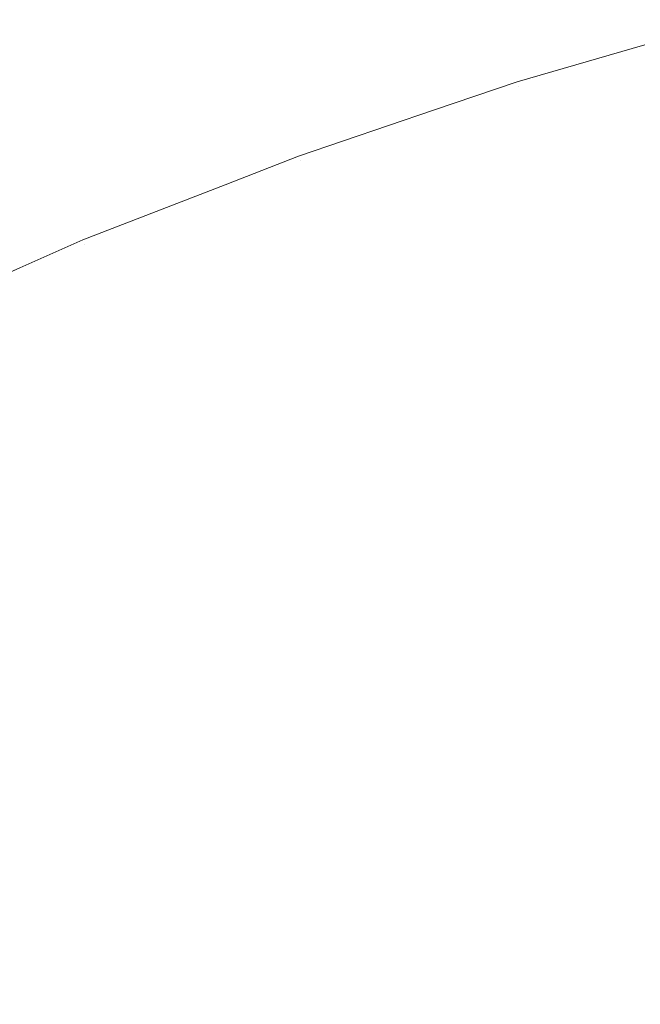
# Model space of a CAD drawing. Header units: centimetres. Extents: x -26.3 to 27.5, y 4.2 to 67.9.
# Tile 57 of 256: x -26.026 to -26.0143, y 5.9782 to 5.9968. Entities that reach past the tile are written whole.
import ezdxf

# ---------------------------------------------------------------- set-up
doc = ezdxf.new("R2010")
doc.units = ezdxf.units.CM
doc.header["$LTSCALE"] = 2.54
doc.layers.add('Lucido design-1', color=7, linetype='Continuous')

# ---------------------------------------------------------------- blocks, each defined once
blk = doc.blocks.new('Gruppo-2-1')
at = {"color": 7, "linetype": 'Continuous', "lineweight": 9}
for points, invisible_edges in [([(-26.014203, 5.996285, -1111.114164), (-26.016608, 5.995584, -1111.114164), (-26.016594, 5.995539, -1111.111089), (-26.012407, 5.996759, -1111.111089)], 14), ([(-26.014203, 5.996285, -1147.214164), (-26.016608, 5.995584, -1147.214164), (-26.016594, 5.995539, -1147.211089), (-26.012407, 5.996759, -1147.211089)], 14), ([(-26.016529, 5.995335, -1111.106944), (-26.012352, 5.996552, -1111.106944), (-26.012407, 5.996759, -1111.111089), (-26.016594, 5.995539, -1111.111089)], 15), ([(-26.016529, 5.995335, -1147.206944), (-26.012352, 5.996552, -1147.206944), (-26.012407, 5.996759, -1147.211089), (-26.016594, 5.995539, -1147.211089)], 15), ([(-26.012395, 5.996713, -1111.718524), (-26.016579, 5.995493, -1111.718524), (-26.016608, 5.995584, -1111.714164), (-26.014203, 5.996285, -1111.714164)], 11), ([(-26.012395, 5.996713, -1147.818524), (-26.016579, 5.995493, -1147.818524), (-26.016608, 5.995584, -1147.814164), (-26.014203, 5.996285, -1147.814164)], 11), ([(-26.016579, 5.995493, -1111.718524), (-26.012395, 5.996713, -1111.718524), (-26.012326, 5.996456, -1111.722656), (-26.016499, 5.995239, -1111.722656)], 15), ([(-26.016579, 5.995493, -1147.818524), (-26.012395, 5.996713, -1147.818524), (-26.012326, 5.996456, -1147.822656), (-26.016499, 5.995239, -1147.822656)], 15), ([(-26.016413, 5.994967, -1111.102807), (-26.012252, 5.99618, -1111.102807), (-26.012352, 5.996552, -1111.106944), (-26.016529, 5.995335, -1111.106944)], 15), ([(-26.016413, 5.994967, -1147.202807), (-26.012252, 5.99618, -1147.202807), (-26.012352, 5.996552, -1147.206944), (-26.016529, 5.995335, -1147.206944)], 15), ([(-26.016499, 5.995239, -1111.722656), (-26.012326, 5.996456, -1111.722656), (-26.012213, 5.996034, -1111.726771), (-26.016368, 5.994823, -1111.726771)], 15), ([(-26.016499, 5.995239, -1147.822656), (-26.012326, 5.996456, -1147.822656), (-26.012213, 5.996034, -1147.826771), (-26.016368, 5.994823, -1147.826771)], 15), ([(-26.016608, 5.995584, -1111.114164), (-26.014203, 5.996285, -1111.114164), (-26.014203, 5.996285, -1111.714164), (-26.016608, 5.995584, -1111.714164)], 10), ([(-26.016608, 5.995584, -1147.214164), (-26.014203, 5.996285, -1147.214164), (-26.014203, 5.996285, -1147.814164), (-26.016608, 5.995584, -1147.814164)], 10), ([(-26.016246, 5.994434, -1111.098686), (-26.012107, 5.995641, -1111.098686), (-26.012252, 5.99618, -1111.102807), (-26.016413, 5.994967, -1111.102807)], 15), ([(-26.016246, 5.994434, -1147.198686), (-26.012107, 5.995641, -1147.198686), (-26.012252, 5.99618, -1147.202807), (-26.016413, 5.994967, -1147.202807)], 15), ([(-26.016368, 5.994823, -1111.726771), (-26.012213, 5.996034, -1111.726771), (-26.012056, 5.995449, -1111.73086), (-26.016186, 5.994245, -1111.73086)], 15), ([(-26.016368, 5.994823, -1147.826771), (-26.012213, 5.996034, -1147.826771), (-26.012056, 5.995449, -1147.83086), (-26.016186, 5.994245, -1147.83086)], 15), ([(-26.016026, 5.993739, -1111.094589), (-26.011919, 5.994936, -1111.094589), (-26.012107, 5.995641, -1111.098686), (-26.016246, 5.994434, -1111.098686)], 15), ([(-26.016026, 5.993739, -1147.194589), (-26.011919, 5.994936, -1147.194589), (-26.012107, 5.995641, -1147.198686), (-26.016246, 5.994434, -1147.198686)], 15), ([(-26.018187, 5.995048, -1111.114164), (-26.020739, 5.994181, -1111.114164), (-26.020723, 5.994137, -1111.111089), (-26.016594, 5.995539, -1111.111089)], 14), ([(-26.018187, 5.995048, -1147.214164), (-26.020739, 5.994181, -1147.214164), (-26.020723, 5.994137, -1147.211089), (-26.016594, 5.995539, -1147.211089)], 14), ([(-26.016579, 5.995493, -1111.718524), (-26.020707, 5.994092, -1111.718524), (-26.020739, 5.994181, -1111.714164), (-26.018187, 5.995048, -1111.714164)], 11), ([(-26.016579, 5.995493, -1147.818524), (-26.020707, 5.994092, -1147.818524), (-26.020739, 5.994181, -1147.814164), (-26.018187, 5.995048, -1147.814164)], 11), ([(-26.02065, 5.993936, -1111.106944), (-26.016529, 5.995335, -1111.106944), (-26.016594, 5.995539, -1111.111089), (-26.020723, 5.994137, -1111.111089)], 15), ([(-26.02065, 5.993936, -1147.206944), (-26.016529, 5.995335, -1147.206944), (-26.016594, 5.995539, -1147.211089), (-26.020723, 5.994137, -1147.211089)], 15), ([(-26.020707, 5.994092, -1111.718524), (-26.016579, 5.995493, -1111.718524), (-26.016499, 5.995239, -1111.722656), (-26.020616, 5.993842, -1111.722656)], 15), ([(-26.020707, 5.994092, -1147.818524), (-26.016579, 5.995493, -1147.818524), (-26.016499, 5.995239, -1147.822656), (-26.020616, 5.993842, -1147.822656)], 15), ([(-26.016594, 5.995539, -1111.111089), (-26.016608, 5.995584, -1111.114164), (-26.018187, 5.995048, -1111.114164)], 9), ([(-26.016608, 5.995584, -1111.714164), (-26.018187, 5.995048, -1111.714164), (-26.018187, 5.995048, -1111.114164), (-26.016608, 5.995584, -1111.114164)], 10), ([(-26.018187, 5.995048, -1111.714164), (-26.016608, 5.995584, -1111.714164), (-26.016579, 5.995493, -1111.718524)], 10), ([(-26.016594, 5.995539, -1147.211089), (-26.016608, 5.995584, -1147.214164), (-26.018187, 5.995048, -1147.214164)], 9), ([(-26.016608, 5.995584, -1147.814164), (-26.018187, 5.995048, -1147.814164), (-26.018187, 5.995048, -1147.214164), (-26.016608, 5.995584, -1147.214164)], 10), ([(-26.018187, 5.995048, -1147.814164), (-26.016608, 5.995584, -1147.814164), (-26.016579, 5.995493, -1147.818524)], 10), ([(-26.016186, 5.994245, -1111.73086), (-26.012056, 5.995449, -1111.73086), (-26.011856, 5.994702, -1111.734917), (-26.015953, 5.993507, -1111.734917)], 15), ([(-26.016186, 5.994245, -1147.83086), (-26.012056, 5.995449, -1147.83086), (-26.011856, 5.994702, -1147.834917), (-26.015953, 5.993507, -1147.834917)], 15), ([(-26.020518, 5.993573, -1111.102807), (-26.016413, 5.994967, -1111.102807), (-26.016529, 5.995335, -1111.106944), (-26.02065, 5.993936, -1111.106944)], 15), ([(-26.020518, 5.993573, -1147.202807), (-26.016413, 5.994967, -1147.202807), (-26.016529, 5.995335, -1147.206944), (-26.02065, 5.993936, -1147.206944)], 15), ([(-26.020616, 5.993842, -1111.722656), (-26.016499, 5.995239, -1111.722656), (-26.016368, 5.994823, -1111.726771), (-26.020467, 5.993432, -1111.726771)], 15), ([(-26.020616, 5.993842, -1147.822656), (-26.016499, 5.995239, -1147.822656), (-26.016368, 5.994823, -1147.826771), (-26.020467, 5.993432, -1147.826771)], 15), ([(-26.020739, 5.994181, -1111.114164), (-26.018187, 5.995048, -1111.114164), (-26.018187, 5.995048, -1111.714164), (-26.020739, 5.994181, -1111.714164)], 10), ([(-26.020739, 5.994181, -1147.214164), (-26.018187, 5.995048, -1147.214164), (-26.018187, 5.995048, -1147.814164), (-26.020739, 5.994181, -1147.814164)], 10), ([(-26.020327, 5.993049, -1111.098686), (-26.016246, 5.994434, -1111.098686), (-26.016413, 5.994967, -1111.102807), (-26.020518, 5.993573, -1111.102807)], 15), ([(-26.020327, 5.993049, -1147.198686), (-26.016246, 5.994434, -1147.198686), (-26.016413, 5.994967, -1147.202807), (-26.020518, 5.993573, -1147.202807)], 15), ([(-26.015755, 5.99288, -1111.090522), (-26.011686, 5.994066, -1111.090522), (-26.011919, 5.994936, -1111.094589), (-26.016026, 5.993739, -1111.094589)], 15), ([(-26.015755, 5.99288, -1147.190522), (-26.011686, 5.994066, -1147.190522), (-26.011919, 5.994936, -1147.194589), (-26.016026, 5.993739, -1147.194589)], 15), ([(-26.020467, 5.993432, -1111.726771), (-26.016368, 5.994823, -1111.726771), (-26.016186, 5.994245, -1111.73086), (-26.020259, 5.992862, -1111.73086)], 15), ([(-26.020467, 5.993432, -1147.826771), (-26.016368, 5.994823, -1147.826771), (-26.016186, 5.994245, -1147.83086), (-26.020259, 5.992862, -1147.83086)], 15), ([(-26.015953, 5.993507, -1111.734917), (-26.011856, 5.994702, -1111.734917), (-26.011613, 5.993794, -1111.738936), (-26.015671, 5.992611, -1111.738936)], 15), ([(-26.015953, 5.993507, -1147.834917), (-26.011856, 5.994702, -1147.834917), (-26.011613, 5.993794, -1147.838936), (-26.015671, 5.992611, -1147.838936)], 15), ([(-26.020078, 5.992363, -1111.094589), (-26.016026, 5.993739, -1111.094589), (-26.016246, 5.994434, -1111.098686), (-26.020327, 5.993049, -1111.098686)], 15), ([(-26.020078, 5.992363, -1147.194589), (-26.016026, 5.993739, -1147.194589), (-26.016246, 5.994434, -1147.198686), (-26.020327, 5.993049, -1147.198686)], 15), ([(-26.02212, 5.993644, -1111.114164), (-26.024806, 5.9926, -1111.114164), (-26.024788, 5.992556, -1111.111089), (-26.020723, 5.994137, -1111.111089)], 14), ([(-26.02212, 5.993644, -1147.214164), (-26.024806, 5.9926, -1147.214164), (-26.024788, 5.992556, -1147.211089), (-26.020723, 5.994137, -1147.211089)], 14), ([(-26.024706, 5.992359, -1111.106944), (-26.02065, 5.993936, -1111.106944), (-26.020723, 5.994137, -1111.111089), (-26.024788, 5.992556, -1111.111089)], 15), ([(-26.024706, 5.992359, -1147.206944), (-26.02065, 5.993936, -1147.206944), (-26.020723, 5.994137, -1147.211089), (-26.024788, 5.992556, -1147.211089)], 15), ([(-26.020723, 5.994137, -1111.111089), (-26.020739, 5.994181, -1111.114164), (-26.02212, 5.993644, -1111.114164)], 9), ([(-26.020739, 5.994181, -1111.714164), (-26.02212, 5.993644, -1111.714164), (-26.02212, 5.993644, -1111.114164), (-26.020739, 5.994181, -1111.114164)], 10), ([(-26.02212, 5.993644, -1111.714164), (-26.020739, 5.994181, -1111.714164), (-26.020707, 5.994092, -1111.718524)], 10), ([(-26.020723, 5.994137, -1147.211089), (-26.020739, 5.994181, -1147.214164), (-26.02212, 5.993644, -1147.214164)], 9), ([(-26.020739, 5.994181, -1147.814164), (-26.02212, 5.993644, -1147.814164), (-26.02212, 5.993644, -1147.214164), (-26.020739, 5.994181, -1147.214164)], 10), ([(-26.02212, 5.993644, -1147.814164), (-26.020739, 5.994181, -1147.814164), (-26.020707, 5.994092, -1147.818524)], 10), ([(-26.020259, 5.992862, -1111.73086), (-26.016186, 5.994245, -1111.73086), (-26.015953, 5.993507, -1111.734917), (-26.019995, 5.992135, -1111.734917)], 15), ([(-26.020259, 5.992862, -1147.83086), (-26.016186, 5.994245, -1147.83086), (-26.015953, 5.993507, -1147.834917), (-26.019995, 5.992135, -1147.834917)], 15), ([(-26.020707, 5.994092, -1111.718524), (-26.024769, 5.992512, -1111.718524), (-26.024806, 5.9926, -1111.714164), (-26.02212, 5.993644, -1111.714164)], 11), ([(-26.020707, 5.994092, -1147.818524), (-26.024769, 5.992512, -1147.818524), (-26.024806, 5.9926, -1147.814164), (-26.02212, 5.993644, -1147.814164)], 11), ([(-26.024769, 5.992512, -1111.718524), (-26.020707, 5.994092, -1111.718524), (-26.020616, 5.993842, -1111.722656), (-26.024667, 5.992266, -1111.722656)], 15), ([(-26.024769, 5.992512, -1147.818524), (-26.020707, 5.994092, -1147.818524), (-26.020616, 5.993842, -1147.822656), (-26.024667, 5.992266, -1147.822656)], 15), ([(-26.024558, 5.992002, -1111.102807), (-26.020518, 5.993573, -1111.102807), (-26.02065, 5.993936, -1111.106944), (-26.024706, 5.992359, -1111.106944)], 15), ([(-26.024558, 5.992002, -1147.202807), (-26.020518, 5.993573, -1147.202807), (-26.02065, 5.993936, -1147.206944), (-26.024706, 5.992359, -1147.206944)], 15), ([(-26.015434, 5.99186, -1111.086492), (-26.011409, 5.993033, -1111.086492), (-26.011686, 5.994066, -1111.090522), (-26.015755, 5.99288, -1111.090522)], 15), ([(-26.015434, 5.99186, -1147.186492), (-26.011409, 5.993033, -1147.186492), (-26.011686, 5.994066, -1147.190522), (-26.015755, 5.99288, -1147.190522)], 15), ([(-26.024667, 5.992266, -1111.722656), (-26.020616, 5.993842, -1111.722656), (-26.020467, 5.993432, -1111.726771), (-26.0245, 5.991863, -1111.726771)], 15), ([(-26.024667, 5.992266, -1147.822656), (-26.020616, 5.993842, -1147.822656), (-26.020467, 5.993432, -1147.826771), (-26.0245, 5.991863, -1147.826771)], 15), ([(-26.015671, 5.992611, -1111.738936), (-26.011613, 5.993794, -1111.738936), (-26.011327, 5.992728, -1111.742909), (-26.015339, 5.991559, -1111.742909)], 15), ([(-26.015671, 5.992611, -1147.838936), (-26.011613, 5.993794, -1147.838936), (-26.011327, 5.992728, -1147.842909), (-26.015339, 5.991559, -1147.842909)], 15), ([(-26.024806, 5.9926, -1111.114164), (-26.02212, 5.993644, -1111.114164), (-26.02212, 5.993644, -1111.714164), (-26.024806, 5.9926, -1111.714164)], 10), ([(-26.024806, 5.9926, -1147.214164), (-26.02212, 5.993644, -1147.214164), (-26.02212, 5.993644, -1147.814164), (-26.024806, 5.9926, -1147.814164)], 10), ([(-26.024345, 5.991487, -1111.098686), (-26.020327, 5.993049, -1111.098686), (-26.020518, 5.993573, -1111.102807), (-26.024558, 5.992002, -1111.102807)], 15), ([(-26.024345, 5.991487, -1147.198686), (-26.020327, 5.993049, -1147.198686), (-26.020518, 5.993573, -1147.202807), (-26.024558, 5.992002, -1147.202807)], 15), ([(-26.01977, 5.991517, -1111.090522), (-26.015755, 5.99288, -1111.090522), (-26.016026, 5.993739, -1111.094589), (-26.020078, 5.992363, -1111.094589)], 15), ([(-26.01977, 5.991517, -1147.190522), (-26.015755, 5.99288, -1147.190522), (-26.016026, 5.993739, -1147.194589), (-26.020078, 5.992363, -1147.194589)], 15), ([(-26.0245, 5.991863, -1111.726771), (-26.020467, 5.993432, -1111.726771), (-26.020259, 5.992862, -1111.73086), (-26.024269, 5.991303, -1111.73086)], 15), ([(-26.0245, 5.991863, -1147.826771), (-26.020467, 5.993432, -1147.826771), (-26.020259, 5.992862, -1147.83086), (-26.024269, 5.991303, -1147.83086)], 15), ([(-26.019995, 5.992135, -1111.734917), (-26.015953, 5.993507, -1111.734917), (-26.015671, 5.992611, -1111.738936), (-26.019673, 5.991252, -1111.738936)], 15), ([(-26.019995, 5.992135, -1147.834917), (-26.015953, 5.993507, -1147.834917), (-26.015671, 5.992611, -1147.838936), (-26.019673, 5.991252, -1147.838936)], 15), ([(-26.024065, 5.990813, -1111.094589), (-26.020078, 5.992363, -1111.094589), (-26.020327, 5.993049, -1111.098686), (-26.024345, 5.991487, -1111.098686)], 15), ([(-26.024065, 5.990813, -1147.194589), (-26.020078, 5.992363, -1147.194589), (-26.020327, 5.993049, -1147.198686), (-26.024345, 5.991487, -1147.198686)], 15), ([(-26.015061, 5.990679, -1111.082507), (-26.011088, 5.991837, -1111.082507), (-26.011409, 5.993033, -1111.086492), (-26.015434, 5.99186, -1111.086492)], 15), ([(-26.015061, 5.990679, -1147.182507), (-26.011088, 5.991837, -1147.182507), (-26.011409, 5.993033, -1147.186492), (-26.015434, 5.99186, -1147.186492)], 15), ([(-26.024269, 5.991303, -1111.73086), (-26.020259, 5.992862, -1111.73086), (-26.019995, 5.992135, -1111.734917), (-26.023973, 5.990588, -1111.734917)], 15), ([(-26.024269, 5.991303, -1147.83086), (-26.020259, 5.992862, -1147.83086), (-26.019995, 5.992135, -1147.834917), (-26.023973, 5.990588, -1147.834917)], 15), ([(-26.019404, 5.990512, -1111.086492), (-26.015434, 5.99186, -1111.086492), (-26.015755, 5.99288, -1111.090522), (-26.01977, 5.991517, -1111.090522)], 15), ([(-26.019404, 5.990512, -1147.186492), (-26.015434, 5.99186, -1147.186492), (-26.015755, 5.99288, -1147.190522), (-26.01977, 5.991517, -1147.190522)], 15), ([(-26.015339, 5.991559, -1111.742909), (-26.011327, 5.992728, -1111.742909), (-26.011, 5.991506, -1111.746829), (-26.014958, 5.990352, -1111.746829)], 15), ([(-26.015339, 5.991559, -1147.842909), (-26.011327, 5.992728, -1147.842909), (-26.011, 5.991506, -1147.846829), (-26.014958, 5.990352, -1147.846829)], 15), ([(-26.025994, 5.992077, -1111.114164), (-26.028799, 5.990843, -1111.114164), (-26.028779, 5.9908, -1111.111089), (-26.024788, 5.992556, -1111.111089)], 14), ([(-26.025994, 5.992077, -1147.214164), (-26.028799, 5.990843, -1147.214164), (-26.028779, 5.9908, -1147.211089), (-26.024788, 5.992556, -1147.211089)], 14), ([(-26.024769, 5.992512, -1111.718524), (-26.028759, 5.990757, -1111.718524), (-26.028799, 5.990843, -1111.714164), (-26.025994, 5.992077, -1111.714164)], 11), ([(-26.024769, 5.992512, -1147.818524), (-26.028759, 5.990757, -1147.818524), (-26.028799, 5.990843, -1147.814164), (-26.025994, 5.992077, -1147.814164)], 11), ([(-26.028689, 5.990606, -1111.106944), (-26.024706, 5.992359, -1111.106944), (-26.024788, 5.992556, -1111.111089), (-26.028779, 5.9908, -1111.111089)], 15), ([(-26.028689, 5.990606, -1147.206944), (-26.024706, 5.992359, -1147.206944), (-26.024788, 5.992556, -1147.211089), (-26.028779, 5.9908, -1147.211089)], 15), ([(-26.028759, 5.990757, -1111.718524), (-26.024769, 5.992512, -1111.718524), (-26.024667, 5.992266, -1111.722656), (-26.028647, 5.990515, -1111.722656)], 15), ([(-26.028759, 5.990757, -1147.818524), (-26.024769, 5.992512, -1147.818524), (-26.024667, 5.992266, -1147.822656), (-26.028647, 5.990515, -1147.822656)], 15), ([(-26.024788, 5.992556, -1111.111089), (-26.024806, 5.9926, -1111.114164), (-26.025994, 5.992077, -1111.114164)], 9), ([(-26.024806, 5.9926, -1111.714164), (-26.025994, 5.992077, -1111.714164), (-26.025994, 5.992077, -1111.114164), (-26.024806, 5.9926, -1111.114164)], 10), ([(-26.025994, 5.992077, -1111.714164), (-26.024806, 5.9926, -1111.714164), (-26.024769, 5.992512, -1111.718524)], 10), ([(-26.024788, 5.992556, -1147.211089), (-26.024806, 5.9926, -1147.214164), (-26.025994, 5.992077, -1147.214164)], 9), ([(-26.024806, 5.9926, -1147.814164), (-26.025994, 5.992077, -1147.814164), (-26.025994, 5.992077, -1147.214164), (-26.024806, 5.9926, -1147.214164)], 10), ([(-26.025994, 5.992077, -1147.814164), (-26.024806, 5.9926, -1147.814164), (-26.024769, 5.992512, -1147.818524)], 10), ([(-26.019673, 5.991252, -1111.738936), (-26.015671, 5.992611, -1111.738936), (-26.015339, 5.991559, -1111.742909), (-26.019296, 5.990215, -1111.742909)], 15), ([(-26.019673, 5.991252, -1147.838936), (-26.015671, 5.992611, -1147.838936), (-26.015339, 5.991559, -1147.842909), (-26.019296, 5.990215, -1147.842909)], 15), ([(-26.028526, 5.990256, -1111.102807), (-26.024558, 5.992002, -1111.102807), (-26.024706, 5.992359, -1111.106944), (-26.028689, 5.990606, -1111.106944)], 15), ([(-26.028526, 5.990256, -1147.202807), (-26.024558, 5.992002, -1147.202807), (-26.024706, 5.992359, -1147.206944), (-26.028689, 5.990606, -1147.206944)], 15), ([(-26.028647, 5.990515, -1111.722656), (-26.024667, 5.992266, -1111.722656), (-26.0245, 5.991863, -1111.726771), (-26.028462, 5.99012, -1111.726771)], 15), ([(-26.028647, 5.990515, -1147.822656), (-26.024667, 5.992266, -1147.822656), (-26.0245, 5.991863, -1147.826771), (-26.028462, 5.99012, -1147.826771)], 15), ([(-26.023721, 5.989981, -1111.090522), (-26.01977, 5.991517, -1111.090522), (-26.020078, 5.992363, -1111.094589), (-26.024065, 5.990813, -1111.094589)], 15), ([(-26.023721, 5.989981, -1147.190522), (-26.01977, 5.991517, -1147.190522), (-26.020078, 5.992363, -1147.194589), (-26.024065, 5.990813, -1147.194589)], 15), ([(-26.028799, 5.990843, -1111.114164), (-26.025994, 5.992077, -1111.114164), (-26.025994, 5.992077, -1111.714164), (-26.028799, 5.990843, -1111.714164)], 10), ([(-26.028799, 5.990843, -1147.214164), (-26.025994, 5.992077, -1147.214164), (-26.025994, 5.992077, -1147.814164), (-26.028799, 5.990843, -1147.814164)], 10), ([(-26.023973, 5.990588, -1111.734917), (-26.019995, 5.992135, -1111.734917), (-26.019673, 5.991252, -1111.738936), (-26.023613, 5.98972, -1111.738936)], 15), ([(-26.023973, 5.990588, -1147.834917), (-26.019995, 5.992135, -1147.834917), (-26.019673, 5.991252, -1147.838936), (-26.023613, 5.98972, -1147.838936)], 15), ([(-26.02829, 5.989751, -1111.098686), (-26.024345, 5.991487, -1111.098686), (-26.024558, 5.992002, -1111.102807), (-26.028526, 5.990256, -1111.102807)], 15), ([(-26.02829, 5.989751, -1147.198686), (-26.024345, 5.991487, -1147.198686), (-26.024558, 5.992002, -1147.202807), (-26.028526, 5.990256, -1147.202807)], 15), ([(-26.028462, 5.99012, -1111.726771), (-26.0245, 5.991863, -1111.726771), (-26.024269, 5.991303, -1111.73086), (-26.028206, 5.989571, -1111.73086)], 15), ([(-26.028462, 5.99012, -1147.826771), (-26.0245, 5.991863, -1147.826771), (-26.024269, 5.991303, -1147.83086), (-26.028206, 5.989571, -1147.83086)], 15), ([(-26.01898, 5.989348, -1111.082507), (-26.015061, 5.990679, -1111.082507), (-26.015434, 5.99186, -1111.086492), (-26.019404, 5.990512, -1111.086492)], 15), ([(-26.01898, 5.989348, -1147.182507), (-26.015061, 5.990679, -1147.182507), (-26.015434, 5.99186, -1147.186492), (-26.019404, 5.990512, -1147.186492)], 15), ([(-26.014639, 5.989339, -1111.078574), (-26.010725, 5.99048, -1111.078574), (-26.011088, 5.991837, -1111.082507), (-26.015061, 5.990679, -1111.082507)], 15), ([(-26.014639, 5.989339, -1147.178574), (-26.010725, 5.99048, -1147.178574), (-26.011088, 5.991837, -1147.182507), (-26.015061, 5.990679, -1147.182507)], 15), ([(-26.019296, 5.990215, -1111.742909), (-26.015339, 5.991559, -1111.742909), (-26.014958, 5.990352, -1111.746829), (-26.018863, 5.989027, -1111.746829)], 15), ([(-26.019296, 5.990215, -1147.842909), (-26.015339, 5.991559, -1147.842909), (-26.014958, 5.990352, -1147.846829), (-26.018863, 5.989027, -1147.846829)], 15), ([(-26.027982, 5.989089, -1111.094589), (-26.024065, 5.990813, -1111.094589), (-26.024345, 5.991487, -1111.098686), (-26.02829, 5.989751, -1111.098686)], 15), ([(-26.027982, 5.989089, -1147.194589), (-26.024065, 5.990813, -1147.194589), (-26.024345, 5.991487, -1147.198686), (-26.02829, 5.989751, -1147.198686)], 15), ([(-26.023311, 5.988992, -1111.086492), (-26.019404, 5.990512, -1111.086492), (-26.01977, 5.991517, -1111.090522), (-26.023721, 5.989981, -1111.090522)], 15), ([(-26.023311, 5.988992, -1147.186492), (-26.019404, 5.990512, -1147.186492), (-26.01977, 5.991517, -1147.190522), (-26.023721, 5.989981, -1147.190522)], 15), ([(-26.014958, 5.990352, -1111.746829), (-26.011, 5.991506, -1111.746829), (-26.010631, 5.99013, -1111.750691), (-26.01453, 5.988994, -1111.750691)], 15), ([(-26.014958, 5.990352, -1147.846829), (-26.011, 5.991506, -1147.846829), (-26.010631, 5.99013, -1147.850691), (-26.01453, 5.988994, -1147.850691)], 15), ([(-26.028206, 5.989571, -1111.73086), (-26.024269, 5.991303, -1111.73086), (-26.023973, 5.990588, -1111.734917), (-26.027879, 5.98887, -1111.734917)], 15), ([(-26.028206, 5.989571, -1147.83086), (-26.024269, 5.991303, -1147.83086), (-26.023973, 5.990588, -1147.834917), (-26.027879, 5.98887, -1147.834917)], 15), ([(-26.023613, 5.98972, -1111.738936), (-26.019673, 5.991252, -1111.738936), (-26.019296, 5.990215, -1111.742909), (-26.023191, 5.988701, -1111.742909)], 15), ([(-26.023613, 5.98972, -1147.838936), (-26.019673, 5.991252, -1147.838936), (-26.019296, 5.990215, -1147.842909), (-26.023191, 5.988701, -1147.842909)], 15), ([(-26.027601, 5.988273, -1111.090522), (-26.023721, 5.989981, -1111.090522), (-26.024065, 5.990813, -1111.094589), (-26.027982, 5.989089, -1111.094589)], 15), ([(-26.027601, 5.988273, -1147.190522), (-26.023721, 5.989981, -1147.190522), (-26.024065, 5.990813, -1147.194589), (-26.027982, 5.989089, -1147.194589)], 15), ([(-26.0185, 5.988028, -1111.078574), (-26.014639, 5.989339, -1111.078574), (-26.015061, 5.990679, -1111.082507), (-26.01898, 5.989348, -1111.082507)], 15), ([(-26.0185, 5.988028, -1147.178574), (-26.014639, 5.989339, -1147.178574), (-26.015061, 5.990679, -1147.182507), (-26.01898, 5.989348, -1147.182507)], 15), ([(-26.027879, 5.98887, -1111.734917), (-26.023973, 5.990588, -1111.734917), (-26.023613, 5.98972, -1111.738936), (-26.027482, 5.988018, -1111.738936)], 15), ([(-26.027879, 5.98887, -1147.834917), (-26.023973, 5.990588, -1147.834917), (-26.023613, 5.98972, -1147.838936), (-26.027482, 5.988018, -1147.838936)], 15), ([(-26.022838, 5.987848, -1111.082507), (-26.01898, 5.989348, -1111.082507), (-26.019404, 5.990512, -1111.086492), (-26.023311, 5.988992, -1111.086492)], 15), ([(-26.022838, 5.987848, -1147.182507), (-26.01898, 5.989348, -1147.182507), (-26.019404, 5.990512, -1147.186492), (-26.023311, 5.988992, -1147.186492)], 15), ([(-26.014167, 5.987843, -1111.074699), (-26.010318, 5.988964, -1111.074699), (-26.010725, 5.99048, -1111.078574), (-26.014639, 5.989339, -1111.078574)], 15), ([(-26.014167, 5.987843, -1147.174699), (-26.010318, 5.988964, -1147.174699), (-26.010725, 5.99048, -1147.178574), (-26.014639, 5.989339, -1147.178574)], 15), ([(-26.018863, 5.989027, -1111.746829), (-26.014958, 5.990352, -1111.746829), (-26.01453, 5.988994, -1111.750691), (-26.018376, 5.987688, -1111.750691)], 15), ([(-26.018863, 5.989027, -1147.846829), (-26.014958, 5.990352, -1147.846829), (-26.01453, 5.988994, -1147.850691), (-26.018376, 5.987688, -1147.850691)], 15), ([(-26.023191, 5.988701, -1111.742909), (-26.019296, 5.990215, -1111.742909), (-26.018863, 5.989027, -1111.746829), (-26.022707, 5.987532, -1111.746829)], 15), ([(-26.023191, 5.988701, -1147.842909), (-26.019296, 5.990215, -1147.842909), (-26.018863, 5.989027, -1147.846829), (-26.022707, 5.987532, -1147.846829)], 15), ([(-26.01453, 5.988994, -1111.750691), (-26.010631, 5.99013, -1111.750691), (-26.010222, 5.988603, -1111.754488), (-26.014055, 5.987486, -1111.754488)], 15), ([(-26.01453, 5.988994, -1147.850691), (-26.010631, 5.99013, -1147.850691), (-26.010222, 5.988603, -1147.854488), (-26.014055, 5.987486, -1147.854488)], 15), ([(-26.027149, 5.987304, -1111.086492), (-26.023311, 5.988992, -1111.086492), (-26.023721, 5.989981, -1111.090522), (-26.027601, 5.988273, -1111.090522)], 15), ([(-26.027149, 5.987304, -1147.186492), (-26.023311, 5.988992, -1147.186492), (-26.023721, 5.989981, -1147.190522), (-26.027601, 5.988273, -1147.190522)], 15), ([(-26.027482, 5.988018, -1111.738936), (-26.023613, 5.98972, -1111.738936), (-26.023191, 5.988701, -1111.742909), (-26.027016, 5.987018, -1111.742909)], 15), ([(-26.027482, 5.988018, -1147.838936), (-26.023613, 5.98972, -1147.838936), (-26.023191, 5.988701, -1147.842909), (-26.027016, 5.987018, -1147.842909)], 15), ([(-26.0223, 5.986551, -1111.078574), (-26.0185, 5.988028, -1111.078574), (-26.01898, 5.989348, -1111.082507), (-26.022838, 5.987848, -1111.082507)], 15), ([(-26.0223, 5.986551, -1147.178574), (-26.0185, 5.988028, -1147.178574), (-26.01898, 5.989348, -1147.182507), (-26.022838, 5.987848, -1147.182507)], 15), ([(-26.017963, 5.986554, -1111.074699), (-26.014167, 5.987843, -1111.074699), (-26.014639, 5.989339, -1111.078574), (-26.0185, 5.988028, -1111.078574)], 15), ([(-26.017963, 5.986554, -1147.174699), (-26.014167, 5.987843, -1147.174699), (-26.014639, 5.989339, -1147.178574), (-26.0185, 5.988028, -1147.178574)], 15), ([(-26.026626, 5.986182, -1111.082507), (-26.022838, 5.987848, -1111.082507), (-26.023311, 5.988992, -1111.086492), (-26.027149, 5.987304, -1111.086492)], 15), ([(-26.026626, 5.986182, -1147.182507), (-26.022838, 5.987848, -1147.182507), (-26.023311, 5.988992, -1147.186492), (-26.027149, 5.987304, -1147.186492)], 15), ([(-26.022707, 5.987532, -1111.746829), (-26.018863, 5.989027, -1111.746829), (-26.018376, 5.987688, -1111.750691), (-26.022161, 5.986216, -1111.750691)], 15), ([(-26.022707, 5.987532, -1147.846829), (-26.018863, 5.989027, -1147.846829), (-26.018376, 5.987688, -1147.850691), (-26.022161, 5.986216, -1147.850691)], 15), ([(-26.018376, 5.987688, -1111.750691), (-26.01453, 5.988994, -1111.750691), (-26.014055, 5.987486, -1111.754488), (-26.017835, 5.986203, -1111.754488)], 15), ([(-26.018376, 5.987688, -1147.850691), (-26.01453, 5.988994, -1147.850691), (-26.014055, 5.987486, -1147.854488), (-26.017835, 5.986203, -1147.854488)], 15), ([(-26.027016, 5.987018, -1111.742909), (-26.023191, 5.988701, -1111.742909), (-26.022707, 5.987532, -1111.746829), (-26.026481, 5.985871, -1111.746829)], 15), ([(-26.027016, 5.987018, -1147.842909), (-26.023191, 5.988701, -1147.842909), (-26.022707, 5.987532, -1147.846829), (-26.026481, 5.985871, -1147.846829)], 15), ([(-26.0217, 5.985101, -1111.074699), (-26.017963, 5.986554, -1111.074699), (-26.0185, 5.988028, -1111.078574), (-26.0223, 5.986551, -1111.078574)], 15), ([(-26.0217, 5.985101, -1147.174699), (-26.017963, 5.986554, -1147.174699), (-26.0185, 5.988028, -1147.178574), (-26.0223, 5.986551, -1147.178574)], 15), ([(-26.026032, 5.984909, -1111.078574), (-26.0223, 5.986551, -1111.078574), (-26.022838, 5.987848, -1111.082507), (-26.026626, 5.986182, -1111.082507)], 15), ([(-26.026032, 5.984909, -1147.178574), (-26.0223, 5.986551, -1147.178574), (-26.022838, 5.987848, -1147.182507), (-26.026626, 5.986182, -1147.182507)], 15), ([(-26.017371, 5.984927, -1111.07089), (-26.013647, 5.986191, -1111.07089), (-26.014167, 5.987843, -1111.074699), (-26.017963, 5.986554, -1111.074699)], 15), ([(-26.017371, 5.984927, -1147.17089), (-26.013647, 5.986191, -1147.17089), (-26.014167, 5.987843, -1147.174699), (-26.017963, 5.986554, -1147.174699)], 15), ([(-26.022161, 5.986216, -1111.750691), (-26.018376, 5.987688, -1111.750691), (-26.017835, 5.986203, -1111.754488), (-26.021557, 5.984756, -1111.754488)], 15), ([(-26.022161, 5.986216, -1147.850691), (-26.018376, 5.987688, -1147.850691), (-26.017835, 5.986203, -1147.854488), (-26.021557, 5.984756, -1147.854488)], 15), ([(-26.026481, 5.985871, -1111.746829), (-26.022707, 5.987532, -1111.746829), (-26.022161, 5.986216, -1111.750691), (-26.025879, 5.98458, -1111.750691)], 15), ([(-26.026481, 5.985871, -1147.846829), (-26.022707, 5.987532, -1147.846829), (-26.022161, 5.986216, -1147.850691), (-26.025879, 5.98458, -1147.850691)], 15), ([(-26.017835, 5.986203, -1111.754488), (-26.014055, 5.987486, -1111.754488), (-26.013533, 5.985833, -1111.758213), (-26.017243, 5.984574, -1111.758213)], 15), ([(-26.017835, 5.986203, -1147.854488), (-26.014055, 5.987486, -1147.854488), (-26.013533, 5.985833, -1147.858213), (-26.017243, 5.984574, -1147.858213)], 15), ([(-26.025369, 5.983486, -1111.074699), (-26.0217, 5.985101, -1111.074699), (-26.0223, 5.986551, -1111.078574), (-26.026032, 5.984909, -1111.078574)], 15), ([(-26.025369, 5.983486, -1147.174699), (-26.0217, 5.985101, -1147.174699), (-26.0223, 5.986551, -1147.178574), (-26.026032, 5.984909, -1147.178574)], 15), ([(-26.021037, 5.983501, -1111.07089), (-26.017371, 5.984927, -1111.07089), (-26.017963, 5.986554, -1111.074699), (-26.0217, 5.985101, -1111.074699)], 15), ([(-26.021037, 5.983501, -1147.17089), (-26.017371, 5.984927, -1147.17089), (-26.017963, 5.986554, -1147.174699), (-26.0217, 5.985101, -1147.174699)], 15), ([(-26.025879, 5.98458, -1111.750691), (-26.022161, 5.986216, -1111.750691), (-26.021557, 5.984756, -1111.754488), (-26.025211, 5.983148, -1111.754488)], 15), ([(-26.025879, 5.98458, -1147.850691), (-26.022161, 5.986216, -1147.850691), (-26.021557, 5.984756, -1147.854488), (-26.025211, 5.983148, -1147.854488)], 15), ([(-26.021557, 5.984756, -1111.754488), (-26.017835, 5.986203, -1111.754488), (-26.017243, 5.984574, -1111.758213), (-26.020893, 5.983154, -1111.758213)], 15), ([(-26.021557, 5.984756, -1147.854488), (-26.017835, 5.986203, -1147.854488), (-26.017243, 5.984574, -1147.858213), (-26.020893, 5.983154, -1147.858213)], 15), ([(-26.016724, 5.98315, -1111.067152), (-26.013078, 5.984388, -1111.067152), (-26.013647, 5.986191, -1111.07089), (-26.017371, 5.984927, -1111.07089)], 15), ([(-26.016724, 5.98315, -1147.167152), (-26.013078, 5.984388, -1147.167152), (-26.013647, 5.986191, -1147.17089), (-26.017371, 5.984927, -1147.17089)], 15), ([(-26.030179, 5.984047, -1111.746829), (-26.026481, 5.985871, -1111.746829), (-26.025879, 5.98458, -1111.750691), (-26.029522, 5.982784, -1111.750691)], 15), ([(-26.030179, 5.984047, -1147.846829), (-26.026481, 5.985871, -1147.846829), (-26.025879, 5.98458, -1147.850691), (-26.029522, 5.982784, -1147.850691)], 15), ([(-26.017243, 5.984574, -1111.758213), (-26.013533, 5.985833, -1111.758213), (-26.012967, 5.984036, -1111.761861), (-26.016598, 5.982804, -1111.761861)], 15), ([(-26.017243, 5.984574, -1147.858213), (-26.013533, 5.985833, -1147.858213), (-26.012967, 5.984036, -1147.861861), (-26.016598, 5.982804, -1147.861861)], 15), ([(-26.024637, 5.981917, -1111.07089), (-26.021037, 5.983501, -1111.07089), (-26.0217, 5.985101, -1111.074699), (-26.025369, 5.983486, -1111.074699)], 15), ([(-26.024637, 5.981917, -1147.17089), (-26.021037, 5.983501, -1147.17089), (-26.0217, 5.985101, -1147.174699), (-26.025369, 5.983486, -1147.174699)], 15), ([(-26.028964, 5.981713, -1111.074699), (-26.025369, 5.983486, -1111.074699), (-26.026032, 5.984909, -1111.078574), (-26.029689, 5.983105, -1111.078574)], 15), ([(-26.028964, 5.981713, -1147.174699), (-26.025369, 5.983486, -1147.174699), (-26.026032, 5.984909, -1147.178574), (-26.029689, 5.983105, -1147.178574)], 15), ([(-26.020313, 5.981754, -1111.067152), (-26.016724, 5.98315, -1111.067152), (-26.017371, 5.984927, -1111.07089), (-26.021037, 5.983501, -1111.07089)], 15), ([(-26.020313, 5.981754, -1147.167152), (-26.016724, 5.98315, -1147.167152), (-26.017371, 5.984927, -1147.17089), (-26.021037, 5.983501, -1147.17089)], 15), ([(-26.025211, 5.983148, -1111.754488), (-26.021557, 5.984756, -1111.754488), (-26.020893, 5.983154, -1111.758213), (-26.024478, 5.981576, -1111.758213)], 15), ([(-26.025211, 5.983148, -1147.854488), (-26.021557, 5.984756, -1147.854488), (-26.020893, 5.983154, -1147.858213), (-26.024478, 5.981576, -1147.858213)], 15), ([(-26.029522, 5.982784, -1111.750691), (-26.025879, 5.98458, -1111.750691), (-26.025211, 5.983148, -1111.754488), (-26.028792, 5.981382, -1111.754488)], 15), ([(-26.029522, 5.982784, -1147.850691), (-26.025879, 5.98458, -1147.850691), (-26.025211, 5.983148, -1147.854488), (-26.028792, 5.981382, -1147.854488)], 15), ([(-26.020893, 5.983154, -1111.758213), (-26.017243, 5.984574, -1111.758213), (-26.016598, 5.982804, -1111.761861), (-26.020172, 5.981414, -1111.761861)], 15), ([(-26.020893, 5.983154, -1147.858213), (-26.017243, 5.984574, -1147.858213), (-26.016598, 5.982804, -1147.861861), (-26.020172, 5.981414, -1147.861861)], 15), ([(-26.016024, 5.981225, -1111.063494), (-26.012462, 5.982434, -1111.063494), (-26.013078, 5.984388, -1111.067152), (-26.016724, 5.98315, -1111.067152)], 15), ([(-26.016024, 5.981225, -1147.163494), (-26.012462, 5.982434, -1147.163494), (-26.013078, 5.984388, -1147.167152), (-26.016724, 5.98315, -1147.167152)], 15), ([(-26.016598, 5.982804, -1111.761861), (-26.012967, 5.984036, -1111.761861), (-26.012357, 5.9821, -1111.765425), (-26.015904, 5.980896, -1111.765425)], 15), ([(-26.016598, 5.982804, -1147.861861), (-26.012967, 5.984036, -1147.861861), (-26.012357, 5.9821, -1147.865425), (-26.015904, 5.980896, -1147.865425)], 15), ([(-26.028165, 5.980178, -1111.07089), (-26.024637, 5.981917, -1111.07089), (-26.025369, 5.983486, -1111.074699), (-26.028964, 5.981713, -1111.074699)], 15), ([(-26.028165, 5.980178, -1147.17089), (-26.024637, 5.981917, -1147.17089), (-26.025369, 5.983486, -1147.174699), (-26.028964, 5.981713, -1147.174699)], 15), ([(-26.023838, 5.980203, -1111.067152), (-26.020313, 5.981754, -1111.067152), (-26.021037, 5.983501, -1111.07089), (-26.024637, 5.981917, -1111.07089)], 15), ([(-26.023838, 5.980203, -1147.167152), (-26.020313, 5.981754, -1147.167152), (-26.021037, 5.983501, -1147.17089), (-26.024637, 5.981917, -1147.17089)], 15), ([(-26.024478, 5.981576, -1111.758213), (-26.020893, 5.983154, -1111.758213), (-26.020172, 5.981414, -1111.761861), (-26.023682, 5.979869, -1111.761861)], 15), ([(-26.024478, 5.981576, -1147.858213), (-26.020893, 5.983154, -1147.858213), (-26.020172, 5.981414, -1147.861861), (-26.023682, 5.979869, -1147.861861)], 15), ([(-26.028792, 5.981382, -1111.754488), (-26.025211, 5.983148, -1111.754488), (-26.024478, 5.981576, -1111.758213), (-26.027991, 5.979844, -1111.758213)], 15), ([(-26.028792, 5.981382, -1147.854488), (-26.025211, 5.983148, -1147.854488), (-26.024478, 5.981576, -1147.858213), (-26.027991, 5.979844, -1147.858213)], 15), ([(-26.019529, 5.979862, -1111.063494), (-26.016024, 5.981225, -1111.063494), (-26.016724, 5.98315, -1111.067152), (-26.020313, 5.981754, -1111.067152)], 15), ([(-26.019529, 5.979862, -1147.163494), (-26.016024, 5.981225, -1147.163494), (-26.016724, 5.98315, -1147.167152), (-26.020313, 5.981754, -1147.167152)], 15), ([(-26.020172, 5.981414, -1111.761861), (-26.016598, 5.982804, -1111.761861), (-26.015904, 5.980896, -1111.765425), (-26.019395, 5.979538, -1111.765425)], 15), ([(-26.020172, 5.981414, -1147.861861), (-26.016598, 5.982804, -1147.861861), (-26.015904, 5.980896, -1147.865425), (-26.019395, 5.979538, -1147.865425)], 15), ([(-26.015271, 5.979156, -1111.059922), (-26.0118, 5.980334, -1111.059922), (-26.012462, 5.982434, -1111.063494), (-26.016024, 5.981225, -1111.063494)], 15), ([(-26.015271, 5.979156, -1147.159922), (-26.0118, 5.980334, -1147.159922), (-26.012462, 5.982434, -1147.163494), (-26.016024, 5.981225, -1147.163494)], 15), ([(-26.015904, 5.980896, -1111.765425), (-26.012357, 5.9821, -1111.765425), (-26.011703, 5.980028, -1111.7689), (-26.015161, 5.978855, -1111.7689)], 15), ([(-26.015904, 5.980896, -1147.865425), (-26.012357, 5.9821, -1147.865425), (-26.011703, 5.980028, -1147.8689), (-26.015161, 5.978855, -1147.8689)], 15), ([(-26.027292, 5.9785, -1111.067152), (-26.023838, 5.980203, -1111.067152), (-26.024637, 5.981917, -1111.07089), (-26.028165, 5.980178, -1111.07089)], 15), ([(-26.027292, 5.9785, -1147.167152), (-26.023838, 5.980203, -1147.167152), (-26.024637, 5.981917, -1147.17089), (-26.028165, 5.980178, -1147.17089)], 15), ([(-26.022972, 5.978347, -1111.063494), (-26.019529, 5.979862, -1111.063494), (-26.020313, 5.981754, -1111.067152), (-26.023838, 5.980203, -1111.067152)], 15), ([(-26.022972, 5.978347, -1147.163494), (-26.019529, 5.979862, -1147.163494), (-26.020313, 5.981754, -1147.167152), (-26.023838, 5.980203, -1147.167152)], 15), ([(-26.027991, 5.979844, -1111.758213), (-26.024478, 5.981576, -1111.758213), (-26.023682, 5.979869, -1111.761861), (-26.027121, 5.978173, -1111.761861)], 15), ([(-26.027991, 5.979844, -1147.858213), (-26.024478, 5.981576, -1147.858213), (-26.023682, 5.979869, -1147.861861), (-26.027121, 5.978173, -1147.861861)], 15), ([(-26.023682, 5.979869, -1111.761861), (-26.020172, 5.981414, -1111.761861), (-26.019395, 5.979538, -1111.765425), (-26.022824, 5.97803, -1111.765425)], 15), ([(-26.023682, 5.979869, -1147.861861), (-26.020172, 5.981414, -1147.861861), (-26.019395, 5.979538, -1147.865425), (-26.022824, 5.97803, -1147.865425)], 15), ([(-26.018687, 5.977828, -1111.059922), (-26.015271, 5.979156, -1111.059922), (-26.016024, 5.981225, -1111.063494), (-26.019529, 5.979862, -1111.063494)], 15), ([(-26.018687, 5.977828, -1147.159922), (-26.015271, 5.979156, -1147.159922), (-26.016024, 5.981225, -1147.163494), (-26.019529, 5.979862, -1147.163494)], 15), ([(-26.019395, 5.979538, -1111.765425), (-26.015904, 5.980896, -1111.765425), (-26.015161, 5.978855, -1111.7689), (-26.018564, 5.977531, -1111.7689)], 15), ([(-26.019395, 5.979538, -1147.865425), (-26.015904, 5.980896, -1147.865425), (-26.015161, 5.978855, -1147.8689), (-26.018564, 5.977531, -1147.8689)], 15), ([(-26.026346, 5.976683, -1111.063494), (-26.022972, 5.978347, -1111.063494), (-26.023838, 5.980203, -1111.067152), (-26.027292, 5.9785, -1111.067152)], 15), ([(-26.026346, 5.976683, -1147.163494), (-26.022972, 5.978347, -1147.163494), (-26.023838, 5.980203, -1147.167152), (-26.027292, 5.9785, -1147.167152)], 15), ([(-26.014466, 5.976946, -1111.056442), (-26.011093, 5.978091, -1111.056442), (-26.0118, 5.980334, -1111.059922), (-26.015271, 5.979156, -1111.059922)], 15), ([(-26.014466, 5.976946, -1147.156442), (-26.011093, 5.978091, -1147.156442), (-26.0118, 5.980334, -1147.159922), (-26.015271, 5.979156, -1147.159922)], 15), ([(-26.015161, 5.978855, -1111.7689), (-26.011703, 5.980028, -1111.7689), (-26.011009, 5.977825, -1111.77228), (-26.014371, 5.976683, -1111.77228)], 15), ([(-26.015161, 5.978855, -1147.8689), (-26.011703, 5.980028, -1147.8689), (-26.011009, 5.977825, -1147.87228), (-26.014371, 5.976683, -1147.87228)], 15), ([(-26.027121, 5.978173, -1111.761861), (-26.023682, 5.979869, -1111.761861), (-26.022824, 5.97803, -1111.765425), (-26.026184, 5.976373, -1111.765425)], 15), ([(-26.027121, 5.978173, -1147.861861), (-26.023682, 5.979869, -1147.861861), (-26.022824, 5.97803, -1147.865425), (-26.026184, 5.976373, -1147.865425)], 15), ([(-26.022042, 5.976352, -1111.059922), (-26.018687, 5.977828, -1111.059922), (-26.019529, 5.979862, -1111.063494), (-26.022972, 5.978347, -1111.063494)], 15), ([(-26.022042, 5.976352, -1147.159922), (-26.018687, 5.977828, -1147.159922), (-26.019529, 5.979862, -1147.163494), (-26.022972, 5.978347, -1147.163494)], 15), ([(-26.022824, 5.97803, -1111.765425), (-26.019395, 5.979538, -1111.765425), (-26.018564, 5.977531, -1111.7689), (-26.021906, 5.976061, -1111.7689)], 15), ([(-26.022824, 5.97803, -1147.865425), (-26.019395, 5.979538, -1147.865425), (-26.018564, 5.977531, -1147.8689), (-26.021906, 5.976061, -1147.8689)], 15), ([(-26.017787, 5.975655, -1111.056442), (-26.014466, 5.976946, -1111.056442), (-26.015271, 5.979156, -1111.059922), (-26.018687, 5.977828, -1111.059922)], 15), ([(-26.017787, 5.975655, -1147.156442), (-26.014466, 5.976946, -1147.156442), (-26.015271, 5.979156, -1147.159922), (-26.018687, 5.977828, -1147.159922)], 15), ([(-26.018564, 5.977531, -1111.7689), (-26.015161, 5.978855, -1111.7689), (-26.014371, 5.976683, -1111.77228), (-26.01768, 5.975396, -1111.77228)], 15), ([(-26.018564, 5.977531, -1147.8689), (-26.015161, 5.978855, -1147.8689), (-26.014371, 5.976683, -1147.87228), (-26.01768, 5.975396, -1147.87228)], 15), ([(-26.025329, 5.97473, -1111.059922), (-26.022042, 5.976352, -1111.059922), (-26.022972, 5.978347, -1111.063494), (-26.026346, 5.976683, -1111.063494)], 15), ([(-26.025329, 5.97473, -1147.159922), (-26.022042, 5.976352, -1147.159922), (-26.022972, 5.978347, -1147.163494), (-26.026346, 5.976683, -1147.163494)], 15)]:
    blk.add_3dface(points, dxfattribs=dict(at, invisible_edges=invisible_edges))
blk = doc.blocks.new('Gruppo-3-1')
at = {"color": 7}
blk.add_blockref('Gruppo-2-1', (0, 0), dxfattribs=at)

msp = doc.modelspace()

# ---------------------------------------------------------------- block references
at = {"layer": 'Lucido design-1', "color": 7}
msp.add_blockref('Gruppo-3-1', (0, 0), dxfattribs=at)

doc.saveas('drawing.dxf')
